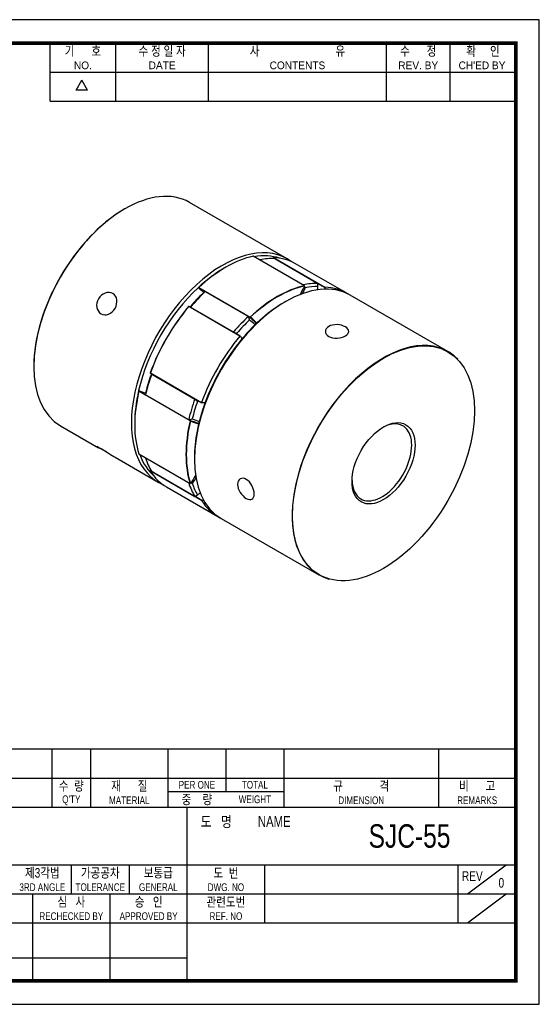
# Model space of a CAD drawing. Header units: millimetres. Extents: x 0 to 297, y 0 to 210.
# Tile 2 of 2: x 186 to 297, y 0 to 210. Entities that reach past the tile are written whole.
import ezdxf
from ezdxf.enums import TextEntityAlignment as Align

# ---------------------------------------------------------------- set-up
doc = ezdxf.new("R2010")
doc.units = ezdxf.units.MM
doc.header["$LTSCALE"] = 15
doc.layers.get('0').update_dxf_attribs({"linetype": 'CONTINUOUS'})
doc.layers.add('BM', color=2, linetype='CONTINUOUS')
doc.layers.add('D', color=7, linetype='CONTINUOUS')
doc.styles.get("Standard").update_dxf_attribs({"font": 'Gulim.ttf', "width": 0.8, "height": 3})

msp = doc.modelspace()

# ---------------------------------------------------------------- linework, layer by layer
for p, q in [((192.7139, 192.6407), (192.7139, 205)), ((206.7211, 192.6407), (206.7211, 205)), ((226.4959, 192.6407), (226.4959, 205)), ((264.3976, 192.6407), (264.3976, 205)), ((277.9928, 192.6407), (277.9928, 205)), ((192.7139, 198.8204), (291.588, 198.8204)), ((198.2565, 194.9765), (199.4924, 197.1172)), ((200.7283, 194.9765), (199.4924, 197.1172)), ((200.7283, 194.9765), (198.2565, 194.9765)), ((192.7139, 192.6407), (291.588, 192.6407)), ((292, 54.437), (147.8086, 54.437)), ((193.1259, 54.437), (193.1259, 42.0778)), ((201.3654, 54.437), (201.3654, 42.0778)), ((217.8444, 54.437), (217.8444, 42.0778)), ((230.2037, 54.437), (230.2037, 45.3736)), ((242.563, 54.437), (242.563, 42.0778)), ((275.521, 54.437), (275.521, 42.0778)), ((147.8086, 48.2574), (292, 48.2574)), ((217.8444, 45.3736), (242.563, 45.3736)), ((147.8086, 42.0778), (292, 42.0778)), ((221.9642, 5), (221.9642, 42.0778)), ((147.8086, 29.7185), (292, 29.7185)), ((197.2457, 29.7185), (197.2457, 23.5389)), ((209.6049, 29.7185), (209.6049, 23.5389)), ((238.4432, 29.7185), (238.4432, 17.3593)), ((279.6407, 29.7185), (279.6407, 17.3593)), ((281.7006, 23.5389), (289.9401, 29.7185)), ((147.8086, 23.5389), (221.9642, 23.5389)), ((189.0061, 23.5389), (189.0061, 5)), ((205.4852, 23.5389), (205.4852, 5)), ((221.9642, 23.5389), (292, 23.5389)), ((281.7006, 17.3593), (289.9401, 23.5389)), ((147.8086, 17.3593), (292, 17.3593)), ((147.8086, 9.8798), (221.9642, 9.8798))]:
    msp.add_line(p, q)
msp.add_lwpolyline([(297, 210), (0, 210), (0, 0), (297, 0)], close=True)
msp.add_lwpolyline([(292, 205, 0.8, 0.8, 0), (5, 205, 0.8, 0.8, 0), (5, 5, 0.8, 0.8, 0), (292, 5, 0.8, 0.8, 0)], format="xyseb", close=True)
at = {"layer": 'BM', "linetype": 'Continuous'}
for p, q in [((243.2546, 159.0051), (222.4303, 171.028)), ((246.9186, 153.25), (235.9938, 159.5575)), ((246.9331, 153.2483), (236.004, 159.5582)), ((237.4354, 158.7318), (237.4595, 158.7521)), ((237.4595, 158.7521), (246.6519, 153.4449)), ((240.4982, 159.0673), (240.2956, 159.1843)), ((240.3473, 159.2473), (251.2721, 152.9399)), ((240.6176, 159.0649), (249.81, 153.7577)), ((255.9825, 151.6566), (245.0577, 157.964)), ((230.2117, 157.2348), (229.8582, 157.0307)), ((246.6519, 153.4449), (246.6994, 153.3832)), ((249.7936, 153.1005), (249.81, 153.7577)), ((251.2698, 152.8483), (249.8083, 153.6921)), ((224.3639, 152.8344), (224.2751, 152.8436)), ((225.7874, 152.0125), (224.3639, 152.8344)), ((224.4296, 152.8809), (235.3544, 146.5735)), ((225.7923, 152.016), (225.3238, 151.6823)), ((225.7923, 152.016), (234.9847, 146.7088)), ((246.9078, 153.1122), (247.1204, 152.8357)), ((251.4272, 152.525), (251.2698, 152.8483)), ((277.5139, 139.2254), (256.6896, 151.2484)), ((242.9396, 149.8863), (242.5861, 149.6822)), ((233.193, 142.502), (222.2682, 148.8094)), ((233.2593, 142.5043), (222.3096, 148.826)), ((222.6507, 148.8605), (222.6343, 148.6822)), ((222.6343, 148.6822), (231.8266, 143.375)), ((235.2233, 145.9669), (234.9847, 146.7088)), ((235.3382, 146.4984), (235.02, 146.6821)), ((231.8266, 143.375), (232.5502, 143.145)), ((233.2942, 142.47), (233.624, 141.9281)), ((214.0911, 134.6463), (225.0159, 128.3388)), ((214.0974, 134.6021), (225.0473, 128.2802)), ((214.3843, 134.3928), (214.2381, 134.2895)), ((214.3843, 134.3928), (223.5766, 129.0856)), ((211.6008, 130.8911), (211.6532, 130.8188)), ((222.5706, 124.4312), (211.6458, 130.7387)), ((211.6532, 130.8188), (213.0767, 129.9969)), ((213.1309, 130.5636), (213.0762, 129.991)), ((213.0762, 129.991), (222.2685, 124.6838)), ((224.1376, 128.574), (223.5766, 129.0856)), ((225.7284, 128.2525), (225.0941, 128.2672)), ((210.7663, 123.9625), (210.7663, 123.5543)), ((222.2685, 124.6838), (223.0304, 124.8481)), ((222.3093, 124.6665), (222.6275, 124.4828)), ((194.9303, 123.3966), (203.0491, 118.7092)), ((206.5609, 116.6816), (215.7546, 111.3737)), ((211.6458, 117.3855), (222.5706, 111.0781)), ((211.6504, 117.3762), (222.5794, 111.0664)), ((213.0762, 116.5188), (213.0817, 116.5499)), ((213.0762, 116.5188), (222.2685, 111.2116)), ((223.4942, 116.6141), (223.4942, 116.2058)), ((225.0159, 107.4629), (214.0911, 113.7704)), ((214.1199, 113.8467), (214.3225, 113.7297)), ((214.3843, 113.6275), (223.5766, 108.3202)), ((217.5577, 110.3326), (228.4825, 104.0252)), ((222.3457, 111.2013), (222.2685, 111.2116)), ((223.0304, 111.1104), (222.6848, 111.1563)), ((223.5766, 108.3202), (224.1376, 108.6631)), ((223.6326, 108.3545), (225.0941, 107.5107)), ((225.0941, 107.5107), (225.4848, 107.5383)), ((229.1896, 103.617), (250.0139, 91.594))]:
    msp.add_line(p, q, dxfattribs=at)
for centre, start, end in [((240.3308, 159.2017), 88.343363, 176.549041), ((246.9081, 153.205), 332.385136, 60), ((222.2846, 148.7827), 60, 139.806734), ((214.1224, 134.6454), 160.193266, 240), ((214.1224, 113.8074), 123.450959, 211.656637), ((222.6044, 111.1097), 240, 327.614864)]:
    msp.add_arc(centre, 0.05, start, end, dxfattribs=at)
for centre, major_axis, ratio, start_param, end_param in [((208.6803, 147.2123), (13.75, 23.8157), 0.57735027, 0, 3.14159265), ((208.6449, 147.2327), (-13.725, -23.7724), 0.57735027, 3.93282735, 5.49847038), ((229.5046, 135.1894), (13.75, 23.8157), 0.57735027, 0, 3.22008494), ((229.8582, 134.9852), (-13.5, -23.3827), 0.57735027, 3.2622595, 3.58803476), ((230.2117, 134.7811), (13.75, 23.8157), 0.57735027, 0.48348387, 1.08731245), ((231.6259, 133.9646), (13.75, 23.8157), 0.57735027, 0.30469265, 0.48070551), ((240.3308, 159.2017), (0.0499, -0.003), 0.53430904, 3.14159265, 3.96049823), ((212.0492, 145.2672), (20.025, 34.6843), 0.57735027, 5.42122628, 5.42576759), ((212.0846, 145.2468), (20, 34.641), 0.57735027, 5.42234, 5.42576759), ((240.3308, 159.2017), (-0.025, -0.0433), 0.57735027, 3.44350694, 5.42576759), ((240.3308, 159.2017), (-0.0014, -0.05), 0.77956565, 2.74352763, 3.14159265), ((231.3077, 134.1483), (-13.75, -23.8157), 0.57735027, 3.14159265, 3.44350694), ((229.5046, 135.1894), (13.75, 23.8157), 0.57735027, 6.21757015, 6.28318531), ((242.9396, 127.4327), (13.75, 23.8157), 0.57735027, 0, 3.14159265), ((229.8582, 134.9852), (13.5, 23.3827), 0.57735027, 0.78539816, 1.08216506), ((240.8183, 128.6574), (13.75, 23.8157), 0.57735027, 0.30469265, 0.48070551), ((229.8582, 134.9852), (13.5, 23.3827), 0.57735027, 1.08216506, 2.0594276), ((231.6259, 133.9646), (13.75, 23.8157), 0.57735027, 1.09009082, 1.26610367), ((231.2724, 134.1687), (13.5, 23.3827), 0.57735027, 1.1022498, 1.25394469), ((202.6726, 119.2896), (20, 34.641), 0.57735027, 6.13138673, 6.19945664), ((241.1365, 128.4737), (13.75, 23.8157), 0.57735027, 0.48348387, 1.08731245), ((241.1719, 128.4533), (13.725, 23.7724), 0.57735027, 0.48348387, 1.08731245), ((268.3575, 144.1489), (-20.025, -34.6843), 0.57735027, 4.78440853, 4.83482435), ((268.3575, 144.1489), (-19.75, -34.208), 0.57735027, 4.79083653, 4.82735297), ((246.9081, 153.205), (-0.025, -0.0433), 0.57735027, 3.14159265, 3.62507653), ((246.9081, 153.205), (-0.0106, 0.0489), 0.72291037, 4.13081486, 5.70161119), ((241.1719, 128.4533), (13.5, 23.3827), 0.57735027, 0.31685164, 0.46854653), ((221.9487, 139.5517), (19.75, 34.208), 0.57735027, 5.39831214, 5.4193396), ((242.2325, 127.8409), (-13.75, -23.8157), 0.57735027, 3.11587685, 3.44350694), ((242.5861, 127.6368), (13.5, 23.3827), 0.57735027, 0.78539816, 1.27402943), ((231.2724, 134.1687), (-13.725, -23.7724), 0.57735027, 4.41047469, 5.01430327), ((231.3077, 134.1483), (13.75, 23.8157), 0.57735027, 1.26888204, 1.87271062), ((222.2846, 148.7827), (0.0382, -0.0323), 0.242784, 3.14159265, 3.77905384), ((222.2846, 148.7827), (0.0382, -0.0323), 0.242784, 2.20825751, 3.14159265), ((222.2846, 148.7827), (-0.025, -0.0433), 0.57735027, 3.14159265, 4.41047469), ((250.849, 167.26), (-20, -34.641), 0.57735027, 5.5678995, 5.56934104), ((240.8183, 128.6574), (13.75, 23.8157), 0.57735027, 1.09009082, 1.26610367), ((241.1719, 128.4533), (13.5, 23.3827), 0.57735027, 1.1022498, 1.25394469), ((213.6327, 112.9618), (20, 34.641), 0.57735027, 6.115834, 6.21307295), ((213.9863, 112.7577), (19.75, 34.208), 0.57735027, 6.13650539, 6.20473776), ((235.3649, 146.5406), (0.025, 0.0433), 0.57735027, 1.08731245, 3.0695731), ((235.3649, 146.5406), (0.0302, 0.0399), 0.81437999, 3.24300655, 4.81380288), ((213.9509, 112.7781), (20, 34.641), 0.57735027, 6.13072059, 6.21116575), ((235.3649, 146.5406), (-0.0342, 0.0365), 0.37956195, 3.81550811, 5.38630444), ((213.9863, 112.7577), (20.025, 34.6843), 0.57735027, 6.13195691, 6.21116575), ((260.0414, 161.9528), (-20, -34.641), 0.57735027, 5.5678995, 5.56934104), ((260.395, 161.7487), (-19.75, -34.208), 0.57735027, 5.57623469, 5.58407988), ((242.2325, 127.8409), (-13.75, -23.8157), 0.57735027, 4.41047469, 5.01430327), ((242.5861, 127.6368), (-13.5, -23.3827), 0.57735027, 4.41562209, 5.00915587), ((263.7639, 115.4097), (13.75, 23.8157), 0.57735027, 0, 3.28434073), ((263.7639, 115.4097), (13.75, 23.8157), 0.57735027, 6.11686161, 6.28318531), ((214.1224, 134.6454), (0.047, -0.0169), 0.242784, 3.14159265, 4.07492779), ((214.1224, 134.6454), (0.047, -0.0169), 0.242784, 2.50413147, 3.14159265), ((214.1224, 134.6454), (0.025, 0.0433), 0.57735027, 1.87271062, 3.14159265), ((212.4028, 100.6692), (20, 34.641), 0.57735027, 0.71384427, 0.71528581), ((231.6259, 133.9646), (-13.75, -23.8157), 0.57735027, 5.01708163, 5.19309449), ((231.2724, 134.1687), (-13.5, -23.3827), 0.57735027, 5.02924062, 5.18093551), ((230.2117, 134.7811), (-13.75, -23.8157), 0.57735027, 5.19587285, 5.79970143), ((229.8582, 134.9852), (-13.5, -23.3827), 0.57735027, 5.20102025, 5.49778714), ((229.8582, 166.3765), (-20, -34.641), 0.57735027, 0.08372867, 0.15135001), ((240.8183, 128.6574), (-13.75, -23.8157), 0.57735027, 5.01708163, 5.19309449), ((241.1719, 128.4533), (-13.5, -23.3827), 0.57735027, 5.02924062, 5.18093551), ((242.5861, 127.6368), (-13.5, -23.3827), 0.57735027, 5.00915587, 5.49778714), ((221.5952, 95.362), (20, 34.641), 0.57735027, 0.71384427, 0.71528581), ((221.9487, 95.1579), (19.75, 34.208), 0.57735027, 0.69910543, 0.70695062), ((241.1365, 128.4737), (-13.75, -23.8157), 0.57735027, 5.19587285, 5.79970143), ((241.1719, 128.4533), (-13.725, -23.7724), 0.57735027, 5.19587285, 5.79970143), ((240.8183, 160.0486), (-20, -34.641), 0.57735027, 0.07011236, 0.16735131), ((222.6044, 124.4386), (-0.025, -0.0433), 0.57735027, 3.21361221, 5.19587285), ((222.6044, 124.4386), (-0.0487, 0.0114), 0.37956195, 0.89688087, 2.46767719), ((241.1365, 159.8649), (-20, -34.641), 0.57735027, 0.07201955, 0.15246472), ((222.6044, 124.4386), (-0.0194, -0.0461), 0.81437999, 1.46938243, 3.04017876), ((241.1719, 159.8445), (-20.025, -34.6843), 0.57735027, 0.07201955, 0.15122839), ((241.1719, 159.8445), (-19.75, -34.208), 0.57735027, 0.07844755, 0.14667992), ((263.4457, 115.5935), (-4.5, -7.7942), 0.57735027, 0, 3.89958512), ((229.8582, 134.9852), (13.5, 23.3827), 0.57735027, 2.69515055, 3.03333475), ((231.6259, 133.9646), (-13.75, -23.8157), 0.57735027, 5.8024798, 5.97849265), ((214.1224, 113.8074), (0.0426, 0.0262), 0.77956565, 3.14159265, 3.53965768), ((214.1224, 113.8074), (-0.025, -0.0433), 0.57735027, 3.99901037, 5.98127102), ((212.0492, 145.2672), (-20.025, -34.6843), 0.57735027, 0.85741772, 0.86195903), ((231.3077, 134.1483), (13.75, 23.8157), 0.57735027, 2.83967836, 3.14159265), ((214.1224, 113.8074), (0.0276, -0.0417), 0.53430904, 2.32268708, 3.14159265), ((212.0846, 145.2468), (-20, -34.641), 0.57735027, 0.85741772, 0.86084531), ((241.1719, 97.0621), (20.025, 34.6843), 0.57735027, 1.44836096, 1.49877677), ((241.1719, 97.0621), (19.75, 34.208), 0.57735027, 1.45583234, 1.49234878), ((263.4457, 115.5935), (-4.5, -7.7942), 0.57735027, 5.52519284, 6.28318531), ((240.8183, 128.6574), (-13.75, -23.8157), 0.57735027, 5.8024798, 5.97849265), ((222.6044, 111.1097), (-0.0476, -0.0152), 0.72291037, 0.58157412, 2.15237044), ((222.6044, 111.1097), (0.025, 0.0433), 0.57735027, 2.65810878, 3.14159265), ((241.1719, 128.4533), (-13.5, -23.3827), 0.57735027, 5.81463878, 5.96633367), ((221.9487, 139.5517), (-19.75, -34.208), 0.57735027, 0.86384571, 0.88487317), ((242.2325, 127.8409), (13.75, 23.8157), 0.57735027, 2.83967836, 3.16730846)]:
    msp.add_ellipse(centre, major_axis=major_axis, ratio=ratio, start_param=start_param, end_param=end_param, dxfattribs=at)
for major_axis in [(-13.725, -23.7724), (4.75, 8.2272)]:
    msp.add_ellipse((263.7993, 115.3893), major_axis=major_axis, ratio=0.57735027, dxfattribs=at)
for points, knots in [([(236.0042, 159.558), (236.004, 159.5581), (236.0038, 159.5582), (236.0036, 159.5583), (236.0026, 159.5586), (236.001, 159.5586), (235.9987, 159.5583), (235.9973, 159.5582), (235.9956, 159.5579), (235.9938, 159.5575)], [0.798682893, 0.798682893, 0.798682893, 0.798682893, 0.827358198, 0.827358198, 0.827358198, 0.933463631, 0.933463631, 0.933463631, 1, 1, 1, 1]), ([(203.6014, 147.2578), (203.134, 147.5277), (202.7992, 148.0343), (202.5787, 149.2264), (202.7, 149.91), (203.352, 151.0405), (203.8773, 151.4864), (205.0342, 151.8969), (205.639, 151.8546), (206.5624, 151.3221), (206.8753, 150.8294), (207.0376, 149.6721), (206.8932, 149.0094), (206.2336, 147.8651), (205.7323, 147.4075), (204.6489, 146.9673), (204.0688, 146.988), (203.6014, 147.2578)], [0, 0, 0, 0, 0.125, 0.125, 0.25, 0.25, 0.375, 0.375, 0.5, 0.5, 0.625, 0.625, 0.75, 0.75, 0.875, 0.875, 1, 1, 1, 1]), ([(224.4296, 152.8809), (224.4267, 152.8781), (224.4234, 152.8752), (224.4201, 152.8723), (224.4168, 152.8695), (224.4134, 152.8666), (224.4101, 152.8639), (224.4054, 152.8602), (224.4009, 152.8567), (224.3968, 152.8536), (224.3911, 152.8494), (224.386, 152.8458), (224.3816, 152.843), (224.3761, 152.8394), (224.3716, 152.8368), (224.3684, 152.8355), (224.3664, 152.8347), (224.3649, 152.8343), (224.3639, 152.8344)], [0, 0, 0, 0, 0.10563448, 0.10563448, 0.10563448, 0.2120651, 0.2120651, 0.2120651, 0.36216634, 0.36216634, 0.36216634, 0.57101824, 0.57101824, 0.57101824, 0.83601913, 0.83601913, 0.83601913, 1, 1, 1, 1]), ([(251.2698, 152.8483), (251.2652, 152.8578), (251.2615, 152.8678), (251.2588, 152.8777), (251.2562, 152.8877), (251.2546, 152.8978), (251.2544, 152.9071), (251.2543, 152.9134), (251.2548, 152.9194), (251.2562, 152.9245), (251.2573, 152.9284), (251.2588, 152.9319), (251.2609, 152.9345), (251.2626, 152.9367), (251.2647, 152.9383), (251.2671, 152.9392), (251.2687, 152.9397), (251.2703, 152.94), (251.2721, 152.9399)], [0, 0, 0, 0, 0.25658965, 0.25658965, 0.25658965, 0.51877531, 0.51877531, 0.51877531, 0.69518095, 0.69518095, 0.69518095, 0.8273582, 0.8273582, 0.8273582, 0.93346363, 0.93346363, 0.93346363, 1, 1, 1, 1]), ([(255.6675, 144.4861), (256.135, 144.2162), (256.3998, 143.8641), (256.3997, 143.1597), (256.1297, 142.8049), (255.2074, 142.2719), (254.561, 142.0934), (253.2408, 142.044), (252.5944, 142.1781), (251.6709, 142.7109), (251.4004, 143.1099), (251.3992, 143.9111), (251.6638, 144.3082), (252.5969, 144.848), (253.2457, 144.9794), (254.55, 144.9315), (255.2001, 144.756), (255.6675, 144.4861)], [0, 0, 0, 0, 0.125, 0.125, 0.25, 0.25, 0.375, 0.375, 0.5, 0.5, 0.625, 0.625, 0.75, 0.75, 0.875, 0.875, 1, 1, 1, 1]), ([(233.193, 142.502), (233.1957, 142.5052), (233.1991, 142.5079), (233.2028, 142.5099), (233.2065, 142.5119), (233.2106, 142.5133), (233.2148, 142.514), (233.2206, 142.5151), (233.2268, 142.515), (233.2327, 142.514), (233.2409, 142.5127), (233.249, 142.5098), (233.2564, 142.5058), (233.2658, 142.5008), (233.2745, 142.4941), (233.2819, 142.4862), (233.2865, 142.4813), (233.2907, 142.4758), (233.2942, 142.47)], [0, 0, 0, 0, 0.10563448, 0.10563448, 0.10563448, 0.2120651, 0.2120651, 0.2120651, 0.36216634, 0.36216634, 0.36216634, 0.57101824, 0.57101824, 0.57101824, 0.83601913, 0.83601913, 0.83601913, 1, 1, 1, 1]), ([(211.6532, 130.8188), (211.6541, 130.8176), (211.6546, 130.8146), (211.6548, 130.8102), (211.655, 130.8057), (211.6548, 130.7995), (211.6542, 130.792), (211.6538, 130.7869), (211.6531, 130.7811), (211.6523, 130.7747), (211.6516, 130.7699), (211.6509, 130.7647), (211.65, 130.7594), (211.6492, 130.7552), (211.6484, 130.7507), (211.6475, 130.7465), (211.647, 130.7438), (211.6464, 130.7412), (211.6458, 130.7387)], [0, 0, 0, 0, 0.25658965, 0.25658965, 0.25658965, 0.51877531, 0.51877531, 0.51877531, 0.69518095, 0.69518095, 0.69518095, 0.8273582, 0.8273582, 0.8273582, 0.93346363, 0.93346363, 0.93346363, 1, 1, 1, 1]), ([(225.0941, 128.2672), (225.0836, 128.2674), (225.073, 128.2694), (225.0632, 128.2729), (225.0532, 128.2764), (225.0436, 128.2816), (225.0355, 128.2882), (225.03, 128.2927), (225.0251, 128.298), (225.0213, 128.3039), (225.0185, 128.3084), (225.0162, 128.3133), (225.015, 128.3184), (225.014, 128.3225), (225.0137, 128.3268), (225.0141, 128.331), (225.0144, 128.3337), (225.015, 128.3363), (225.0159, 128.3388)], [0, 0, 0, 0, 0.25658965, 0.25658965, 0.25658965, 0.51877531, 0.51877531, 0.51877531, 0.69518095, 0.69518095, 0.69518095, 0.8273582, 0.8273582, 0.8273582, 0.93346363, 0.93346363, 0.93346363, 1, 1, 1, 1]), ([(204.8368, 117.7647), (204.7096, 117.8311), (204.5822, 117.8973), (203.8852, 118.2578), (203.3539, 118.5333), (202.7008, 118.9102), (202.5774, 119.0125), (202.8003, 118.9532), (203.1393, 118.7886), (204.0622, 118.2558), (204.6453, 117.8877), (205.7287, 117.1937), (206.2304, 116.8726), (206.5614, 116.6814), (206.5618, 116.6811), (206.5622, 116.6809)], [0.097504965, 0.097504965, 0.097504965, 0.097504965, 0.125, 0.125, 0.25, 0.25, 0.375, 0.375, 0.5, 0.5, 0.625, 0.625, 0.75, 0.75, 0.750152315, 0.750152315, 0.750152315, 0.750152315]), ([(211.6458, 117.3855), (211.6467, 117.3827), (211.6476, 117.3804), (211.6485, 117.3788), (211.6492, 117.3774), (211.6499, 117.3765), (211.6505, 117.3762)], [0, 0, 0, 0, 0.105634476, 0.105634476, 0.105634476, 0.201422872, 0.201422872, 0.201422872, 0.201422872]), ([(234.5349, 111.9657), (235.0023, 111.6958), (235.4397, 111.1994), (236.0496, 110.0459), (236.2219, 109.3914), (236.2223, 108.3255), (236.0537, 107.915), (235.4364, 107.5579), (234.9971, 107.6165), (234.074, 108.1492), (233.5931, 108.6252), (232.8986, 109.7297), (232.6871, 110.3572), (232.6861, 111.4361), (232.8967, 111.8648), (233.5903, 112.2665), (234.0675, 112.2356), (234.5349, 111.9657)], [0, 0, 0, 0, 0.125, 0.125, 0.25, 0.25, 0.375, 0.375, 0.5, 0.5, 0.625, 0.625, 0.75, 0.75, 0.875, 0.875, 1, 1, 1, 1]), ([(225.0159, 107.4629), (225.0145, 107.4653), (225.0138, 107.4678), (225.0139, 107.4703), (225.014, 107.4729), (225.0149, 107.4755), (225.0163, 107.478), (225.0183, 107.4815), (225.0215, 107.4849), (225.0253, 107.4879), (225.0305, 107.4921), (225.0371, 107.4958), (225.0443, 107.4989), (225.0533, 107.5029), (225.0635, 107.5059), (225.074, 107.508), (225.0806, 107.5093), (225.0874, 107.5102), (225.0941, 107.5107)], [0, 0, 0, 0, 0.10563448, 0.10563448, 0.10563448, 0.2120651, 0.2120651, 0.2120651, 0.36216634, 0.36216634, 0.36216634, 0.57101824, 0.57101824, 0.57101824, 0.83601913, 0.83601913, 0.83601913, 1, 1, 1, 1])]:
    msp.add_open_spline(points, degree=3, knots=knots, dxfattribs=at)
for points, weights in [([(246.9524, 153.1818), (246.9519, 153.181), (246.9434, 153.1846)], [0.859654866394, 0.883445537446, 1]), ([(222.6466, 111.0829), (222.6471, 111.0837), (222.6397, 111.0893)], [0.859654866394, 0.883445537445, 1])]:
    msp.add_rational_spline(points, weights, degree=2, dxfattribs=at)

# ---------------------------------------------------------------- texts
at = {"layer": 'D', "width": 0.8}
for s, height, p in [('기      호', 2.05988, (199.7175, 203.3521)), ('수 정 일 자', 2.05988, (216.6085, 203.3521)), ('사                           유', 2.059877, (245.4468, 203.3521)), ('수      정', 2.05988, (271.1952, 203.3521)), ('확     인', 2.05988, (284.9964, 203.3521)), ('수  량', 2.05988, (197.2457, 46.6095)), ('재      질', 2.05988, (209.6049, 46.6095)), ('PER ONE', 1.6479, (224.0241, 46.8155)), ('TOTAL', 1.6479, (236.3833, 46.8155)), ('규             격', 2.059877, (259.042, 46.6095)), ('비      고', 2.05988, (283.7605, 46.6095)), ("Q'TY", 1.6479, (197.2457, 43.5197)), ('MATERIAL', 1.6479, (209.6049, 43.5197)), ('중    량', 2.05988, (224.0241, 43.7257)), ('WEIGHT', 1.6479, (236.3833, 43.7257)), ('DIMENSION', 1.6479, (259.042, 43.5197)), ('REMARKS', 1.6479, (283.7605, 43.5197)), ('도   명', 2.30706, (228.1438, 38.988)), ('NAME', 2.30706, (240.5031, 38.988)), ('SJC-55', 5, (269.3414, 35.8982)), ('제3각법', 2.05988, (191.066, 28.0706)), ('가공공차', 2.05988, (203.4253, 28.0706)), ('보통급', 2.05988, (215.7845, 28.0706)), ('도  번', 2.05988, (230.2037, 28.0706)), ('REV', 2.05988, (282.7306, 27.3497)), ('3RD ANGLE', 1.6479, (191.066, 24.9808)), ('TOLERANCE', 1.6479, (203.4253, 24.9808)), ('GENERAL', 1.6479, (215.7845, 24.9808)), ('DWG. NO', 1.6479, (230.2037, 24.9808)), ('0', 2.0599, (288.9102, 25.9078)), ('심   사', 2.05988, (197.2457, 21.891)), ('승   인', 2.05988, (213.7247, 21.891)), ('관련도번', 2.05988, (230.2037, 21.891)), ('REF. NO', 1.6479, (230.2037, 18.8012))]:
    msp.add_text(s, height=height, dxfattribs=at).set_placement(p, align=Align.MIDDLE)
at = {"layer": 'D'}
for s, p in [('NO.', (199.7175, 200.2623)), ('DATE', (216.6085, 200.2623)), ('CONTENTS', (245.4468, 200.2623)), ('REV. BY', (271.1952, 200.2623)), ("CH'ED BY", (284.7904, 200.2623))]:
    msp.add_text(s, height=1.6479, dxfattribs=at).set_placement(p, align=Align.MIDDLE)
at = {"layer": 'D', "width": 0.8}
for s, p in [('RECHECKED BY', (197.2457, 17.9772)), ('APPROVED BY', (213.7247, 17.9772))]:
    msp.add_text(s, height=1.647902, dxfattribs=at).set_placement(p, align=Align.CENTER)

doc.saveas('drawing.dxf')
